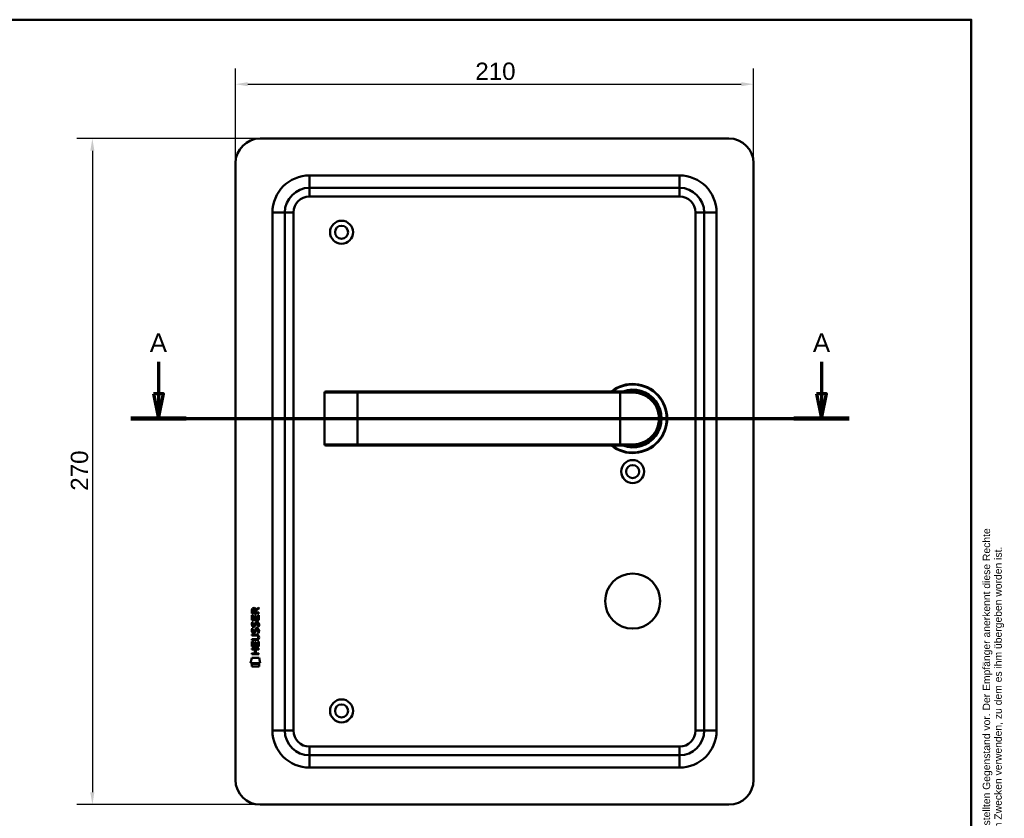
# Model space of a CAD drawing. Header units: millimetres. Extents: x 20 to 833, y 20 to 574.
# Tile 4 of 4: x 434 to 833, y 250 to 574. Entities that reach past the tile are written whole.
import ezdxf
from ezdxf.enums import TextEntityAlignment as Align

# ---------------------------------------------------------------- set-up
doc = ezdxf.new("R2010")
doc.units = ezdxf.units.MM
doc.header["$LTSCALE"] = 2
for name, color, linetype, lineweight in [('Bemaßungen(DIN)', 7, 'Continuous', 25), ('Schnittansichtslinien(DIN)', 7, 'Continuous', 70), ('Sichtbare Kanten(DIN)', 7, 'Continuous', 50), ('Sichtbare tangentiale Kanten(DIN)', 7, 'Continuous', 50), ('Skizziergeometrie(DIN)', 7, 'Continuous', 50), ('Skizzierlinie(DIN)', 7, 'Continuous', 25), ('Symbole(DIN)', 7, 'Continuous', 25)]:
    doc.layers.add(name, color=color, linetype=linetype, lineweight=lineweight)
doc.styles.add('Aktuell-DIN', font='arial.ttf')
doc.styles.add('Aktuell-DINGroßer Text', font='arial.ttf')
doc.styles.add('STANDARD-DIN~0', font='arial.ttf')
doc.styles.add('Textstil10', font='arial.ttf')
doc.styles.add('Textstil41', font='arial.ttf', dxfattribs={"width": 0.8})
doc.styles.add('Textstil83', font='arial.ttf', dxfattribs={"width": 0.8})
doc.dimstyles.new('CAD-LAN', dxfattribs={"dimscale": 2, "dimtxt": 3.5, "dimasz": 2.5, "dimexe": 3.175, "dimexo": 0, "dimgap": 0.8, "dimtad": 1, "dimrnd": 1e-08, "dimtxsty": 'STANDARD-DIN~0', "dimcen": 0.09, "dimdle": 10, "dimclrd": 250, "dimclre": 250, "dimclrt": 250, "dimadec": 0, "dimazin": 2, "dimtfac": 1, "dimtmove": 0, "dimatfit": 3, "dimfxl": 1, "dimtolj": 1, "dimtzin": 0, "dimlwd": 25, "dimlwe": 25, "dimarcsym": 0})

# ---------------------------------------------------------------- blocks, each defined once
blk = doc.blocks.new('Ränder Standardrahmen')
at = {"layer": 'Skizziergeometrie(DIN)', "flags": 128}
blk.add_lwpolyline([(10, 10), (10, 287), (410, 287), (410, 10), (10, 10)], dxfattribs=at)
blk = doc.blocks.new('Schriftfelder Heusser')
at = {"layer": 'Skizziergeometrie(DIN)'}
for p, q in [((101, 229.92), (101, 236.92)), ((101, 236.92), (291, 236.92)), ((111, 229.92), (111, 236.92)), ((123, 229.92), (123, 236.92)), ((232, 229.92), (232, 236.92)), ((256, 229.92), (256, 236.92)), ((291, 236.92), (291, 229.92)), ((101, 191.42), (101, 229.92)), ((101, 229.92), (291, 229.92)), ((111, 229.92), (111, 221.42)), ((123, 229.92), (123, 221.42)), ((232, 229.92), (232, 221.42)), ((256, 229.92), (256, 221.42)), ((291, 229.92), (291, 191.42)), ((101, 221.42), (291, 221.42)), ((150, 221.42), (150, 204.42)), ((198.85, 221.42), (198.85, 204.42)), ((216.35, 221.42), (216.35, 204.42)), ((238.35, 221.42), (238.35, 204.42)), ((278, 221.42), (278, 191.42)), ((278, 208.67), (291, 208.67)), ((101, 204.42), (291, 204.42)), ((142, 204.42), (142, 191.42)), ((236, 204.42), (236, 191.42)), ((278, 200.17), (291, 200.17)), ((291, 191.42), (101, 191.42))]:
    blk.add_line(p, q, dxfattribs=at)
at = {"layer": 'Skizzierlinie(DIN)'}
for p, q in [((113.5, 221.42), (113.5, 204.42)), ((118, 221.42), (118, 204.42)), ((162.35, 221.42), (162.35, 204.42)), ((166.85, 221.42), (166.85, 204.42)), ((113.5, 217.17), (150, 217.17)), ((162.35, 217.17), (278, 217.17)), ((113.5, 212.92), (150, 212.92)), ((162.35, 212.92), (278, 212.92)), ((113.5, 208.67), (150, 208.67)), ((162.35, 208.67), (278, 208.67))]:
    blk.add_line(p, q, dxfattribs=at)
for centre in [(115.75, 219.25), (164.6, 219.25), (115.75, 215.04), (164.6, 215.04), (115.75, 210.79), (164.6, 210.79), (115.75, 206.54), (164.6, 206.54)]:
    blk.add_circle(centre, 1.75, dxfattribs=at)
at = {"layer": 'Symbole(DIN)', "color": 7, "insert": (293.33, 191.7), "char_height": 1.5, "width": 182.3003, "attachment_point": 1, "rotation": 90, "line_spacing_factor": 0.944221, "style": 'Aktuell-DIN'}
blk.add_mtext('\\fArial|b0|i0;\\H1.5000;Die Schlossfabrik Heusser AG ist Eigentümerin dieses Dokumentes und behält sich alle Rechte an diesem und dem dargestellten Gegenstand vor. Der Empfänger anerkennt diese Rechte\\Pund wird das Dokument nicht ohne schriftliche Ermächtigung der Eigentümerin Dritten zugänglich machen oder zu anderen Zwecken verwenden, zu dem es ihm übergeben worden ist.\\P ', dxfattribs=at)
at = {"layer": 'Symbole(DIN)', "color": 179, "true_color": 0x262659, "style": 'Aktuell-DIN'}
for s, insert, char_height, attachment_point in [('Pos.', (106, 227), 2.489, 2), ('Menge', (117, 227), 2.489, 2), ('Benennung', (125.81, 225.38), 2.489, 4), ('B-Nummer', (234.74, 225.62), 2.489, 4), ('Material', (265.02, 225.62), 2.489, 5), ('\\fArial|b0|i0;a', (115.81, 219.53), 2, 5), ('\\fArial|b0|i0;e', (164.54, 219.53), 2, 5), ('\\fArial|b0|i0;Gezeichnet', (200.05, 219.23), 2, 4), ('\\fArial|b0|i0;b', (115.75, 215), 2, 5), ('\\fArial|b0|i0;f', (164.55, 215.06), 2, 5), ('\\fArial|b0|i0;Freigegeben', (199.92, 216), 2, 1), ('\\fArial|b0|i0;c', (115.75, 211.01), 2, 5), ('\\fArial|b0|i0;g', (164.63, 211.05), 2, 5), ('\\fArial|b0|i0;Projekt', (200, 211.98), 2, 1), ('\\fArial|b0|i0;d', (115.76, 206.55), 2, 5), ('\\fArial|b0|i0;h', (164.55, 206.57), 2, 5), ('\\fArial|b0|i0;CAD-Nr.', (200, 207.5), 2, 1), ('\\fArial|b0|i0;\\H2.0000;Massstab', (284.39, 206.37), 2, 5), ('\\fArial|b0|i0;\\H2.0000;Baugruppe', (143.1, 203.73), 2, 1), ('\\fArial|b0|i0;Zeichnungs-Nr.', (237, 203.5), 2, 1), ('\\fArial|b0|i0;\\H2.5000;4853 Murgenthal', (113.33, 192.46), 2.5, 7)]:
    blk.add_mtext(s, dxfattribs=dict(at, insert=insert, char_height=char_height, attachment_point=attachment_point))
at = {"layer": 'Symbole(DIN)', "color": 179, "true_color": 0x262659, "attachment_point": 5, "style": 'Aktuell-DIN'}
for s, insert, char_height, width in [('Änd.', (107.21, 213), 2.489, 12.3494), ('Änd.', (156.12, 212.76), 2.489, 12.3494), ('\\fArial|b0|i0;Änderung', (284.51, 202.33), 2, 12.1143)]:
    blk.add_mtext(s, dxfattribs=dict(at, insert=insert, char_height=char_height, width=width))
at = {"layer": 'Symbole(DIN)', "color": 7, "insert": (143.1, 196.62), "char_height": 4.5, "width": 90.18, "attachment_point": 4, "style": 'Aktuell-DIN'}
blk.add_mtext('\\fArial|b0|i0;\\W0.90;\\H4.5000;Heusser-Muschel Serie 6', dxfattribs=at)
at = {"layer": 'Symbole(DIN)', "color": 179, "true_color": 0x262659, "style": 'Textstil10'}
blk.add_attdef('ERSTELLUNGSDATUM_001', (217.04, 218.29), '', height=2, dxfattribs=at)
at = {"layer": 'Symbole(DIN)', "color": 179, "true_color": 0x262659}
for tag, height, style, p in [('AUTOR', 2.49, 'Aktuell-DIN', (240.03, 219.26)), ('KONTROLLDATUM', 2, 'Textstil10', (217.42, 215.04)), ('KONTROLLIERT_VON', 2, 'Textstil10', (239.98, 215.05))]:
    blk.add_attdef(tag, text='', height=height, dxfattribs=dict(at, style=style)).set_placement(p, align=Align.MIDDLE_LEFT)
at = {"layer": 'Symbole(DIN)', "color": 7, "style": 'Textstil83', "width": 0.8}
blk.add_attdef('Anfänglicher_Ansichtsmaßstab_001', (281.57, 213.34), '', height=2.3, dxfattribs=at)
at = {"layer": 'Symbole(DIN)', "color": 179, "true_color": 0x262659, "style": 'Textstil10'}
blk.add_attdef('PROJEKT', text='', height=2, dxfattribs=at).set_placement((217.77, 209.72), align=Align.BOTTOM_LEFT)
at = {"layer": 'Symbole(DIN)', "color": 7, "style": 'Textstil41', "width": 0.8}
blk.add_attdef('STATUS', text='', height=5, dxfattribs=at).set_placement((284.53, 195.86), align=Align.MIDDLE_CENTER)
blk = doc.blocks.new('*D22')
at = {"layer": 'Bemaßungen(DIN)', "color": 250, "linetype": 'Continuous', "lineweight": 25, "true_color": 0x3f3f3f, "transparency": 16777216}
for p, q in [((521.77, 515.86), (521.77, 554.21)), ((731.77, 515.86), (731.77, 554.21)), ((526.77, 547.86), (726.77, 547.86))]:
    blk.add_line(p, q, dxfattribs=at)
at = {"layer": 'Bemaßungen(DIN)', "color": 250, "linetype": 'Continuous', "true_color": 0x3f3f3f, "transparency": 16777216}
for points in [[(526.77, 548.69), (526.77, 547.03), (521.77, 547.86)], [(726.77, 548.69), (726.77, 547.03), (731.77, 547.86)]]:
    blk.add_solid(points, dxfattribs=at)
at = {"layer": 'Defpoints', "color": 0, "linetype": 'Continuous', "transparency": 16777216}
for p in [(731.77, 547.86), (521.77, 515.86), (731.77, 515.86)]:
    blk.add_point(p, dxfattribs=at)
at = {"layer": 'Bemaßungen(DIN)', "color": 250, "linetype": 'Continuous', "lineweight": 25, "true_color": 0x3f3f3f, "transparency": 16777216, "insert": (618.99, 556.61), "char_height": 7, "attachment_point": 1, "style": 'STANDARD-DIN~0'}
blk.add_mtext('\\A1;210', dxfattribs=at)
blk = doc.blocks.new('*D23')
at = {"layer": 'Bemaßungen(DIN)', "color": 250, "linetype": 'Continuous', "lineweight": 25, "true_color": 0x3f3f3f, "transparency": 16777216}
for p, q in [((531.77, 525.86), (457.42, 525.86)), ((463.77, 520.86), (463.77, 260.86)), ((531.77, 255.86), (457.42, 255.86))]:
    blk.add_line(p, q, dxfattribs=at)
at = {"layer": 'Bemaßungen(DIN)', "color": 250, "linetype": 'Continuous', "true_color": 0x3f3f3f, "transparency": 16777216}
for points in [[(462.93, 520.86), (464.6, 520.86), (463.77, 525.86)], [(462.93, 260.86), (464.6, 260.86), (463.77, 255.86)]]:
    blk.add_solid(points, dxfattribs=at)
at = {"layer": 'Defpoints', "color": 0, "linetype": 'Continuous', "transparency": 16777216}
for p in [(531.77, 525.86), (463.77, 255.86), (531.77, 255.86)]:
    blk.add_point(p, dxfattribs=at)
at = {"layer": 'Bemaßungen(DIN)', "color": 250, "linetype": 'Continuous', "lineweight": 25, "true_color": 0x3f3f3f, "transparency": 16777216, "insert": (455.02, 383.08), "char_height": 7, "attachment_point": 1, "rotation": 90, "style": 'STANDARD-DIN~0'}
blk.add_mtext('\\A1;270', dxfattribs=at)
blk = doc.blocks.new('2DTransSchnitt0')
at = {"layer": 'Schnittansichtslinien(DIN)', "linetype": 'Continuous'}
for p, q in [((245.29, 217.64), (245.29, 211.18)), ((379.67, 217.64), (379.67, 211.18)), ((244.29, 211.18), (245.29, 206.18)), ((246.29, 211.18), (244.29, 211.18)), ((245.29, 211.18), (245.29, 206.18)), ((245.29, 206.18), (246.29, 211.18)), ((378.67, 211.18), (379.67, 206.18)), ((380.67, 211.18), (378.67, 211.18)), ((379.67, 211.18), (379.67, 206.18)), ((379.67, 206.18), (380.67, 211.18)), ((239.69, 206.18), (385.27, 206.18))]:
    blk.add_line(p, q, dxfattribs=at)
at = {"layer": 'Schnittansichtslinien(DIN)', "linetype": 'Continuous', "lineweight": 140}
for p, q in [((239.69, 206.18), (250.89, 206.18)), ((374.07, 206.18), (385.27, 206.18))]:
    blk.add_line(p, q, dxfattribs=at)
at = {"layer": 'Schnittansichtslinien(DIN)', "linetype": 'Continuous', "flags": 128}
for points in [[(244.29, 211.18), (245.29, 206.18), (246.29, 211.18), (244.29, 211.18)], [(378.67, 211.18), (379.67, 206.18), (380.67, 211.18), (378.67, 211.18)]]:
    blk.add_lwpolyline(points, dxfattribs=at)
at = {"layer": 'Schnittansichtslinien(DIN)'}
for points in [[(244.29, 211.18), (245.29, 206.18), (246.29, 211.18), (244.29, 211.18)], [(378.67, 211.18), (379.67, 206.18), (380.67, 211.18), (378.67, 211.18)]]:
    blk.add_solid(points, dxfattribs=at)
at = {"layer": 'Schnittansichtslinien(DIN)', "char_height": 3.73, "attachment_point": 7, "style": 'Aktuell-DINGroßer Text'}
for insert in [(243.53, 219.68), (377.92, 219.68)]:
    blk.add_mtext('A', dxfattribs=dict(at, insert=insert))

msp = doc.modelspace()

# ---------------------------------------------------------------- linework, layer by layer
at = {"layer": 'Sichtbare Kanten(DIN)'}
for p, q in [((721.768, 525.862), (531.768, 525.862)), ((521.768, 515.862), (521.768, 265.862)), ((731.768, 265.862), (731.768, 515.862)), ((701.768, 505.862), (551.768, 505.862)), ((541.768, 495.862), (541.768, 285.862)), ((711.768, 285.862), (711.768, 495.862)), ((558.374, 423.362), (558.394, 423.362)), ((571.268, 423.362), (558.394, 423.362)), ((677.768, 423.362), (571.268, 423.362)), ((677.768, 423.362), (682.768, 423.362)), ((557.874, 422.862), (557.874, 401.862)), ((558.394, 401.362), (558.374, 401.362)), ((558.394, 401.362), (571.268, 401.362)), ((571.268, 401.362), (677.768, 401.362)), ((682.768, 401.362), (677.768, 401.362)), ((683.384, 401.379), (683.384, 401.379)), ((530.094, 335.012), (531.289, 335.802)), ((531.289, 335.368), (530.147, 334.613)), ((531.289, 335.802), (531.289, 335.368)), ((528.427, 330.652), (528.428, 332.657)), ((528.428, 332.657), (528.777, 332.656)), ((528.429, 333.383), (528.431, 334.696)), ((531.287, 333.38), (528.429, 333.383)), ((528.777, 332.656), (528.775, 331.029)), ((528.779, 334.652), (528.779, 333.764)), ((528.779, 333.764), (529.796, 333.763)), ((529.67, 331.028), (529.671, 332.475)), ((529.671, 332.475), (530.02, 332.475)), ((529.796, 333.763), (529.797, 334.651)), ((530.02, 332.475), (530.018, 331.028)), ((530.147, 334.613), (530.146, 333.763)), ((530.146, 333.763), (531.288, 333.762)), ((530.937, 331.027), (530.938, 332.674)), ((530.938, 332.674), (531.287, 332.674)), ((531.287, 332.674), (531.285, 330.65)), ((531.288, 333.762), (531.287, 333.38)), ((531.285, 330.65), (528.427, 330.652)), ((528.596, 327.332), (528.935, 327.232)), ((528.598, 329.878), (528.937, 329.778)), ((528.775, 331.029), (529.67, 331.028)), ((528.795, 328.547), (528.802, 328.53)), ((529.479, 328.449), (529.489, 328.466)), ((530.018, 331.028), (530.937, 331.027)), ((530.527, 329.575), (530.515, 329.575)), ((528.422, 324.425), (528.422, 324.802)), ((528.422, 324.802), (530.068, 324.8)), ((530.091, 324.423), (528.422, 324.425)), ((528.793, 326), (528.8, 325.983)), ((529.477, 325.903), (529.487, 325.919)), ((530.525, 327.029), (530.513, 327.029)), ((530.971, 323.638), (530.971, 323.648)), ((528.418, 319.915), (528.42, 321.919)), ((531.277, 319.912), (528.418, 319.915)), ((528.42, 322.49), (528.42, 322.867)), ((528.42, 322.867), (530.09, 322.866)), ((530.066, 322.489), (528.42, 322.49)), ((528.42, 321.919), (528.768, 321.919)), ((528.768, 321.919), (528.767, 320.291)), ((528.767, 320.291), (529.661, 320.291)), ((529.661, 320.291), (529.663, 321.738)), ((529.663, 321.738), (530.011, 321.737)), ((530.011, 321.737), (530.01, 320.29)), ((530.01, 320.29), (530.928, 320.29)), ((530.928, 320.29), (530.93, 321.937)), ((530.93, 321.937), (531.278, 321.937)), ((531.278, 321.937), (531.277, 319.912)), ((527.883, 313.232), (528.342, 315.365)), ((528.342, 315.365), (531.348, 315.363)), ((528.414, 316.809), (528.415, 317.186)), ((531.273, 316.807), (528.414, 316.809)), ((528.415, 317.186), (529.658, 317.185)), ((528.416, 318.744), (528.416, 319.121)), ((528.416, 319.121), (531.275, 319.119)), ((529.659, 318.743), (528.416, 318.744)), ((529.658, 317.185), (529.659, 318.743)), ((530.015, 318.743), (530.014, 317.185)), ((530.014, 317.185), (531.273, 317.184)), ((531.274, 318.742), (530.015, 318.743)), ((531.273, 317.184), (531.273, 316.807)), ((531.275, 319.119), (531.274, 318.742)), ((531.348, 315.363), (531.798, 313.229)), ((531.798, 313.229), (527.883, 313.232)), ((528.342, 311.804), (528.343, 312.946)), ((531.339, 311.802), (528.342, 311.804)), ((528.343, 312.946), (531.34, 312.944)), ((531.34, 312.944), (531.339, 311.802)), ((551.768, 275.862), (701.768, 275.862)), ((531.768, 255.862), (721.768, 255.862))]:
    msp.add_line(p, q, dxfattribs=at)
for centre, radius in [((564.768, 487.862), 4.65), ((564.768, 487.862), 2.65), ((682.768, 390.862), 4.65), ((682.768, 390.862), 2.65), ((682.768, 338.362), 11.15), ((564.768, 293.862), 4.65), ((564.768, 293.862), 2.65)]:
    msp.add_circle(centre, radius, dxfattribs=at)
for centre, radius, start, end in [((531.768, 515.862), 10, 90, 180), ((721.768, 515.862), 10, 0, 90), ((551.768, 495.862), 10, 90, 180), ((701.768, 495.862), 10, 0, 90), ((558.374, 422.862), 0.5, 90, 180), ((682.768, 412.362), 14, 231.78679, 128.21321), ((682.768, 412.362), 13.8, 232.8542, 127.1458), ((682.768, 412.362), 11.7, 250.08028, 109.91972), ((682.768, 412.362), 11.6, 251.49137, 108.50863), ((682.768, 412.362), 11.5, 253.04257, 106.95743), ((682.768, 412.362), 11.3, 256.76803, 103.23197), ((558.374, 401.862), 0.5, 180, 270), ((684.999, 402.254), 0.85, 240.53186, 240.67321), ((684.999, 402.254), 0.85, 324.22686, 324.41042), ((695.091, 399.664), 8.678, 163.58861, 163.59762), ((695.091, 399.664), 8.678, 159.58563, 159.5881), ((551.768, 285.862), 10, 180, 270), ((701.768, 285.862), 10, 270, 0), ((531.768, 265.862), 10, 180, 270), ((721.768, 265.862), 10, 270, 0)]:
    msp.add_arc(centre, radius, start, end, dxfattribs=at)
for centre, major_axis, ratio, start_param, end_param in [((529.958, 333.879), (-0.976, 1.274), 0.5180415, 5.9043613, 6.8771057), ((528.565, 333.798), (-1.242, -1.64), 0.5994938, 2.7365723, 3.5673799), ((530.061, 331.657), (1.103, 3.296), 0.2312948, 2.8124619, 2.8734213), ((529.54, 329.341), (0.574, 1.004), 0.5438409, 2.7534304, 3.2137241), ((529.42, 328.474), (0.098, 0.139), 0.3641716, 4.4844927, 4.7925708), ((529.867, 327.889), (0.839, 1.642), 0.4591024, 5.9761877, 6.4975755), ((530.145, 329.358), (1.192, 3.54), 0.2215161, 2.8263053, 2.8854462), ((529.546, 326.803), (0.583, 1.012), 0.541605, 2.7569093, 3.2147406), ((529.418, 325.927), (0.098, 0.139), 0.3641716, 4.4844927, 4.7925708), ((526.25, 327.171), (4.808, -4.323), 0.3742014, 5.888113, 6.6064523), ((526.247, 320.127), (4.814, 4.313), 0.3742661, 5.9599282, 6.6783921), ((507.538, 343.475), (23.266, -20.361), 0.1371339, 6.127502, 6.402435), ((529.867, 325.344), (0.838, 1.64), 0.4594521, 5.9760112, 6.497704)]:
    msp.add_ellipse(centre, major_axis=major_axis, ratio=ratio, start_param=start_param, end_param=end_param, dxfattribs=at)
for points, knots in [([(682.768, 401.362), (684.425, 401.362), (686.067, 401.742), (687.54, 402.451), (689.013, 403.16), (690.317, 404.196), (691.342, 405.472), (692.368, 406.748), (693.111, 408.266), (693.485, 409.884), (693.859, 411.503), (693.859, 413.223), (693.485, 414.84), (693.111, 416.457), (692.368, 417.975), (691.343, 419.251), (690.318, 420.527), (689.014, 421.563), (687.541, 422.272), (686.068, 422.982), (684.425, 423.362), (682.768, 423.362)], [-3.3432814, -3.3432814, -3.3432814, -3.3432814, -2.8656698, -2.8656698, -2.8656698, -2.3880581, -2.3880581, -2.3880581, -1.9104465, -1.9104465, -1.9104465, -1.4328349, -1.4328349, -1.4328349, -0.9552233, -0.9552233, -0.9552233, -0.4776116, -0.4776116, -0.4776116, 0, 0, 0, 0]), ([(530.971, 323.648), (530.971, 323.695), (530.969, 323.742), (530.953, 323.877), (530.93, 323.965), (530.856, 324.115), (530.809, 324.177), (530.689, 324.282), (530.619, 324.322), (530.402, 324.406), (530.242, 324.423), (530.091, 324.423)], [0, 0, 0, 0, 0.01400423, 0.01400423, 0.0408947, 0.0408947, 0.06439039, 0.06439039, 0.08887549, 0.08887549, 0.13413559, 0.13413559, 0.13413559, 0.13413559])]:
    msp.add_open_spline(points, degree=3, knots=knots, dxfattribs=at)
for points in [[(528.431, 334.696), (528.445, 335.138), (528.677, 335.6), (529.29, 335.599)], [(529.797, 334.651), (529.797, 334.924), (529.71, 335.25), (529.295, 335.25)], [(528.475, 328.4), (528.384, 328.641), (528.355, 328.874), (528.397, 329.202)], [(528.397, 329.202), (528.415, 329.341), (528.456, 329.548), (528.527, 329.722)], [(529.034, 327.939), (528.811, 327.972), (528.581, 328.118), (528.475, 328.4)], [(528.525, 327.175), (528.545, 327.224), (528.596, 327.332), (528.596, 327.332)], [(528.527, 329.722), (528.547, 329.771), (528.598, 329.878), (528.598, 329.878)], [(528.782, 329.314), (528.718, 329.061), (528.712, 328.837), (528.77, 328.621)], [(528.937, 329.778), (528.937, 329.778), (528.817, 329.451), (528.782, 329.314)], [(529.007, 328.317), (529.154, 328.257), (529.342, 328.293), (529.447, 328.407)], [(529.189, 327.927), (529.088, 327.928), (529.067, 327.934), (529.034, 327.939)], [(529.817, 328.291), (529.701, 328.081), (529.506, 327.923), (529.189, 327.927)], [(529.489, 328.466), (529.558, 328.576), (529.615, 328.739), (529.67, 328.984)], [(529.67, 328.984), (529.754, 329.352), (529.856, 329.563), (529.997, 329.731)], [(530.009, 328.834), (529.955, 328.594), (529.893, 328.429), (529.817, 328.291)], [(529.995, 327.184), (530.088, 327.295), (530.219, 327.367), (530.398, 327.391)], [(529.997, 329.731), (530.09, 329.841), (530.221, 329.913), (530.4, 329.937)], [(530.058, 329.032), (530.05, 329.002), (530.01, 328.836), (530.009, 328.834)], [(530.244, 329.457), (530.173, 329.369), (530.113, 329.231), (530.058, 329.032)], [(530.515, 329.575), (530.394, 329.575), (530.318, 329.543), (530.244, 329.457)], [(530.398, 327.391), (530.686, 327.429), (530.968, 327.329), (531.162, 327.013)], [(530.4, 329.937), (530.688, 329.976), (530.97, 329.876), (531.164, 329.559)], [(530.719, 327.993), (530.719, 327.993), (530.874, 328.247), (530.933, 328.531)], [(531.088, 327.906), (531.067, 327.911), (530.719, 327.993), (530.719, 327.993)], [(530.933, 328.531), (531.002, 328.864), (531.001, 329.141), (530.895, 329.338)], [(531.312, 328.624), (531.283, 328.293), (531.124, 327.964), (531.088, 327.906)], [(531.164, 329.559), (531.274, 329.378), (531.328, 329.16), (531.328, 328.89)], [(531.328, 328.89), (531.328, 328.805), (531.321, 328.719), (531.312, 328.624)], [(528.473, 325.853), (528.382, 326.094), (528.353, 326.327), (528.395, 326.656)], [(528.395, 326.656), (528.413, 326.795), (528.454, 327.002), (528.525, 327.175)], [(529.032, 325.393), (528.809, 325.426), (528.579, 325.571), (528.473, 325.853)], [(528.78, 326.767), (528.716, 326.515), (528.71, 326.29), (528.768, 326.074)], [(528.935, 327.232), (528.935, 327.231), (528.815, 326.905), (528.78, 326.767)], [(529.005, 325.77), (529.152, 325.71), (529.34, 325.746), (529.445, 325.861)], [(529.187, 325.38), (529.086, 325.381), (529.065, 325.388), (529.032, 325.393)], [(529.815, 325.745), (529.699, 325.535), (529.504, 325.376), (529.187, 325.38)], [(529.487, 325.919), (529.556, 326.029), (529.613, 326.192), (529.668, 326.438)], [(529.668, 326.438), (529.752, 326.806), (529.854, 327.017), (529.995, 327.184)], [(530.007, 326.287), (529.953, 326.047), (529.891, 325.882), (529.815, 325.745)], [(530.056, 326.486), (530.048, 326.456), (530.008, 326.29), (530.007, 326.287)], [(530.242, 326.911), (530.171, 326.822), (530.111, 326.684), (530.056, 326.486)], [(530.513, 327.029), (530.391, 327.029), (530.316, 326.996), (530.242, 326.911)], [(530.717, 325.446), (530.717, 325.446), (530.872, 325.7), (530.931, 325.985)], [(531.086, 325.359), (531.065, 325.364), (530.717, 325.446), (530.717, 325.446)], [(530.931, 325.985), (531, 326.318), (530.999, 326.594), (530.893, 326.791)], [(531.31, 326.078), (531.28, 325.747), (531.122, 325.417), (531.086, 325.359)], [(531.162, 327.013), (531.272, 326.832), (531.326, 326.613), (531.326, 326.343)], [(531.326, 326.343), (531.326, 326.258), (531.319, 326.173), (531.31, 326.078)]]:
    msp.add_open_spline(points, degree=3, dxfattribs=at)
at = {"layer": 'Sichtbare tangentiale Kanten(DIN)'}
for p, q in [((551.768, 510.862), (551.768, 505.862)), ((551.768, 510.862), (701.768, 510.862)), ((701.768, 510.862), (701.768, 505.862)), ((551.768, 502.362), (551.768, 505.862)), ((701.768, 502.362), (701.768, 505.862)), ((701.768, 502.362), (551.768, 502.362)), ((536.768, 495.862), (541.768, 495.862)), ((536.768, 285.862), (536.768, 495.862)), ((545.268, 495.862), (541.768, 495.862)), ((545.268, 495.862), (545.268, 285.862)), ((708.268, 495.862), (711.768, 495.862)), ((708.268, 285.862), (708.268, 495.862)), ((716.768, 495.862), (711.768, 495.862)), ((716.768, 495.862), (716.768, 285.862)), ((571.268, 423.362), (571.268, 422.862)), ((677.768, 423.362), (677.768, 422.862)), ((557.913, 422.862), (557.874, 422.862)), ((557.913, 401.862), (557.913, 422.862)), ((557.913, 422.862), (571.268, 422.862)), ((571.268, 422.862), (677.768, 422.862)), ((571.268, 422.862), (571.268, 401.862)), ((677.768, 422.862), (677.768, 401.862)), ((682.825, 422.862), (677.768, 422.862)), ((557.874, 401.862), (557.913, 401.862)), ((571.268, 401.862), (557.913, 401.862)), ((677.768, 401.862), (571.268, 401.862)), ((571.268, 401.362), (571.268, 401.862)), ((677.768, 401.862), (682.825, 401.862)), ((677.768, 401.362), (677.768, 401.862)), ((536.768, 285.862), (541.768, 285.862)), ((545.268, 285.862), (541.768, 285.862)), ((708.268, 285.862), (711.768, 285.862)), ((716.768, 285.862), (711.768, 285.862)), ((551.768, 275.862), (551.768, 279.362)), ((551.768, 279.362), (701.768, 279.362)), ((551.768, 275.862), (551.768, 270.862)), ((701.768, 279.362), (701.768, 275.862)), ((701.768, 270.862), (701.768, 275.862)), ((701.768, 270.862), (551.768, 270.862))]:
    msp.add_line(p, q, dxfattribs=at)
for centre, radius, start, end in [((551.768, 495.862), 15, 90, 180), ((701.768, 495.862), 15, 0, 90), ((551.768, 495.862), 6.5, 90, 180), ((701.768, 495.862), 6.5, 0, 90), ((551.768, 285.862), 15, 180, 270), ((551.768, 285.862), 6.5, 180, 270), ((701.768, 285.862), 6.5, 270, 0), ((701.768, 285.862), 15, 270, 0)]:
    msp.add_arc(centre, radius, start, end, dxfattribs=at)
for centre, major_axis, ratio, start_param, end_param in [((558.394, 422.862), (0, 0.5), 0.9612617, 0, 1.5707963), ((682.768, 422.862), (0, 0.5), 0.1145038, 4.712389, 6.2831853), ((558.394, 401.862), (0, -0.5), 0.9612617, 4.712389, 6.2831853), ((682.768, 401.862), (0, -0.5), 0.1145038, 0, 1.5707963)]:
    msp.add_ellipse(centre, major_axis=major_axis, ratio=ratio, start_param=start_param, end_param=end_param, dxfattribs=at)
msp.add_open_spline([(682.825, 422.862), (684.425, 422.862), (686.011, 422.498), (687.433, 421.821), (688.855, 421.145), (690.115, 420.156), (691.104, 418.938), (692.094, 417.72), (692.815, 416.272), (693.174, 414.728), (693.534, 413.183), (693.533, 411.542), (693.173, 409.997), (692.813, 408.452), (692.093, 407.003), (691.104, 405.785), (690.115, 404.566), (688.855, 403.578), (687.433, 402.902), (686.01, 402.226), (684.425, 401.862), (682.825, 401.862)], degree=3, knots=[0, 0, 0, 0, 0.4776116, 0.4776116, 0.4776116, 0.9552233, 0.9552233, 0.9552233, 1.4328349, 1.4328349, 1.4328349, 1.9104465, 1.9104465, 1.9104465, 2.3880581, 2.3880581, 2.3880581, 2.8656698, 2.8656698, 2.8656698, 3.3432814, 3.3432814, 3.3432814, 3.3432814], dxfattribs=at)

# ---------------------------------------------------------------- block references
at = {"xscale": 2, "yscale": 2, "zscale": 2}
msp.add_blockref('Ränder Standardrahmen', (0, 0), dxfattribs=at)
msp.add_blockref('Schriftfelder Heusser', (238, -362.833), dxfattribs=at).add_auto_attribs({'ERSTELLUNGSDATUM_001': '18.12.2020', 'Anfänglicher_Ansichtsmaßstab_001': '1 : 2'})
at = {"layer": 'Schnittansichtslinien(DIN)', "xscale": 2, "yscale": 2, "zscale": 2}
msp.add_blockref('2DTransSchnitt0', (0, 0), dxfattribs=at)

# ---------------------------------------------------------------- dimensions: what is measured, and where the dimension line sits
at = {"layer": 'Bemaßungen(DIN)', "color": 250, "linetype": 'Continuous', "lineweight": 25, "true_color": 0x3f3f3f}
for base, p1, p2, angle, picture, middle in [((731.768, 547.862), (521.768, 515.862), (731.768, 515.862), 180, '*D22', (626.768, 547.862)), ((463.768, 255.862), (531.768, 525.862), (531.768, 255.862), 90, '*D23', (463.768, 390.862))]:
    dim = msp.add_linear_dim(base=base, p1=p1, p2=p2, angle=angle, dimstyle='CAD-LAN', override={"dimgap": 0.8, "dimdec": 2, "dimtol": 0, "dimlim": 0, "dimtp": 0, "dimtm": 0, "dimtdec": 2, "dimtofl": 0, "dimatfit": 1}, dxfattribs=at)
    dim.commit()
    dim.dimension.update_dxf_attribs({"geometry": picture, "text_midpoint": middle, "dimtype": 160})

doc.saveas('drawing.dxf')
